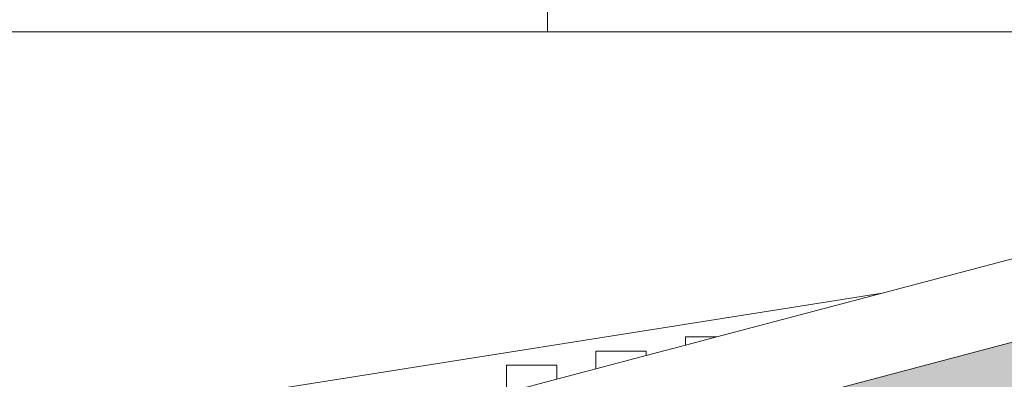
# Model space of a CAD drawing. Header units: millimetres. Extents: x -65 to 293624, y -1905 to 31061.
# Tile 149 of 256: x 105472 to 106352, y 21551 to 21873. Entities that reach past the tile are written whole.
import ezdxf

# ---------------------------------------------------------------- set-up
doc = ezdxf.new("R2010")
doc.units = ezdxf.units.MM
doc.header["$MEASUREMENT"] = 0
for name, color, linetype in [('1232 Välisseinad.AR', 7, 'Continuous'), ('1245 Sisehoovi varjestus.AR', 7, 'Continuous'), ('1263 Katuse alusserv.AR', 7, 'Continuous')]:
    doc.layers.add(name, color=color, linetype=linetype)
pattern_1 = [(180, (20443.1, 12361.43), (0, 500), []), (90, (20443.1, 12361.4), (1000, 0), [500, -500]), (90, (19943.1, 12861.4), (1000, 0), [500, -500])]

# ---------------------------------------------------------------- blocks, each defined once
blk = doc.blocks.new('Section Element_1119_3', base_point=(20443.11, 12361.43))
at = {"layer": '1232 Välisseinad.AR', "linetype": 'Continuous', "lineweight": 0, "true_color": 0x000000}
h = blk.add_hatch(dxfattribs=at)
h.set_pattern_fill('Plokk_Panel_100x50_0003', color=178, style=0, pattern_type=2)
h.set_pattern_definition(pattern_1)
h.paths.add_polyline_path([(106995.55, 21827.45), (104761.88, 22571.88), (104761.88, 21394.37), (106242.59, 21628.33)])
h = blk.add_hatch(dxfattribs=at)
h.set_pattern_fill('Plokk_Panel_100x50_0003', color=178, style=0, pattern_type=2)
h.set_pattern_definition(pattern_1)
h.paths.add_polyline_path([(106995.55, 21827.45), (104761.88, 22571.88), (104761.88, 21394.37), (106242.59, 21628.33)])
blk = doc.blocks.new('Section Element_1417_3', base_point=(20443.11, 12361.43))
at = {"layer": '1263 Katuse alusserv.AR', "linetype": 'Continuous', "lineweight": 0, "true_color": 0x000000}
blk.add_hatch(color=178, dxfattribs=at).paths.add_polyline_path([(107334.48, 21842.54), (104676.88, 21139.73), (104676.88, 21093.06), (107334.48, 21795.88)])
at = {"layer": '1263 Katuse alusserv.AR', "color": 7, "linetype": 'Continuous', "lineweight": 13}
for p, q in [((106995.55, 21827.45), (106094.92, 21589.27)), ((107120.25, 21785.89), (104676.88, 21139.73)), ((106094.92, 21589.27), (106066.88, 21581.86)), ((106066.88, 21581.86), (106031.88, 21572.6)), ((106031.88, 21572.6), (105986.88, 21560.7)), ((105986.88, 21560.7), (105951.88, 21551.45)), ((105951.88, 21551.45), (105906.88, 21539.55))]:
    blk.add_line(p, q, dxfattribs=at)
blk = doc.blocks.new('Section Element_3013_3', base_point=(20443.11, 12361.43))
at = {"layer": '1245 Sisehoovi varjestus.AR', "color": 7, "linetype": 'Continuous', "lineweight": 13}
for p, q in [((105986.88, 21576.61), (106031.88, 21576.61)), ((105986.88, 21560.7), (105986.88, 21576.61)), ((106031.88, 21572.6), (106031.88, 21576.61))]:
    blk.add_line(p, q, dxfattribs=at)
blk = doc.blocks.new('Section Element_3028_3', base_point=(20443.11, 12361.43))
at = {"layer": '1245 Sisehoovi varjestus.AR', "color": 7, "linetype": 'Continuous', "lineweight": 13}
blk.add_line((106242.59, 21628.33), (104761.88, 21394.37), dxfattribs=at)
blk = doc.blocks.new('Section Element_3031_3', base_point=(20443.11, 12361.43))
at = {"layer": '1245 Sisehoovi varjestus.AR', "color": 7, "linetype": 'Continuous', "lineweight": 13}
for p, q in [((105906.88, 21563.94), (105951.88, 21563.94)), ((105906.88, 21539.55), (105906.88, 21563.94)), ((105951.88, 21551.45), (105951.88, 21563.94))]:
    blk.add_line(p, q, dxfattribs=at)
blk = doc.blocks.new('Section Element_3032_3', base_point=(20443.11, 12361.43))
at = {"layer": '1245 Sisehoovi varjestus.AR', "color": 7, "linetype": 'Continuous', "lineweight": 13}
for p, q in [((106066.88, 21589.27), (106094.92, 21589.27)), ((106066.88, 21581.86), (106066.88, 21589.27))]:
    blk.add_line(p, q, dxfattribs=at)

msp = doc.modelspace()

# ---------------------------------------------------------------- block references
at = {"layer": '1232 Välisseinad.AR', "lineweight": 0}
msp.add_blockref('Section Element_1119_3', (20443.11, 12361.43), dxfattribs=at)
at = {"layer": '1245 Sisehoovi varjestus.AR', "lineweight": 0}
for name in ['Section Element_3028_3', 'Section Element_3032_3', 'Section Element_3013_3', 'Section Element_3031_3']:
    msp.add_blockref(name, (20443.11, 12361.43), dxfattribs=at)
at = {"layer": '1263 Katuse alusserv.AR', "lineweight": 0}
msp.add_blockref('Section Element_1417_3', (20443.11, 12361.43), dxfattribs=at)

doc.saveas('drawing.dxf')
